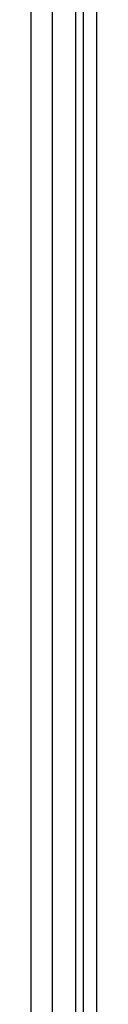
# Model space of a CAD drawing. Header units: inches. Extents: x 0 to 186, y -11 to 121.
# Tile 23 of 93: x 23.12 to 23.487, y 65.737 to 71.247. Entities that reach past the tile are written whole.
import ezdxf

# ---------------------------------------------------------------- set-up
doc = ezdxf.new("R2010")
doc.units = ezdxf.units.IN
doc.header["$LTSCALE"] = 11.141211
doc.header["$MEASUREMENT"] = 0
doc.layers.add('Visible Edges(ANSI)', color=7, linetype='Continuous', lineweight=25)
doc.layers.add('Visible Tangent Edges(ANSI)', color=7, linetype='Continuous', lineweight=25)

msp = doc.modelspace()

# ---------------------------------------------------------------- linework, layer by layer
at = {"layer": 'Visible Edges(ANSI)'}
for p, q in [((23.2373, 96.0852), (23.2373, 31.0116)), ((23.4118, 32.0363), (23.4118, 95.0604)), ((23.487, 32.0363), (23.487, 95.0604))]:
    msp.add_line(p, q, dxfattribs=at)
at = {"layer": 'Visible Tangent Edges(ANSI)'}
for p, q in [((23.1198, 31.0116), (23.1198, 96.0852)), ((23.3695, 31.8655), (23.3695, 95.2312))]:
    msp.add_line(p, q, dxfattribs=at)

doc.saveas('drawing.dxf')
